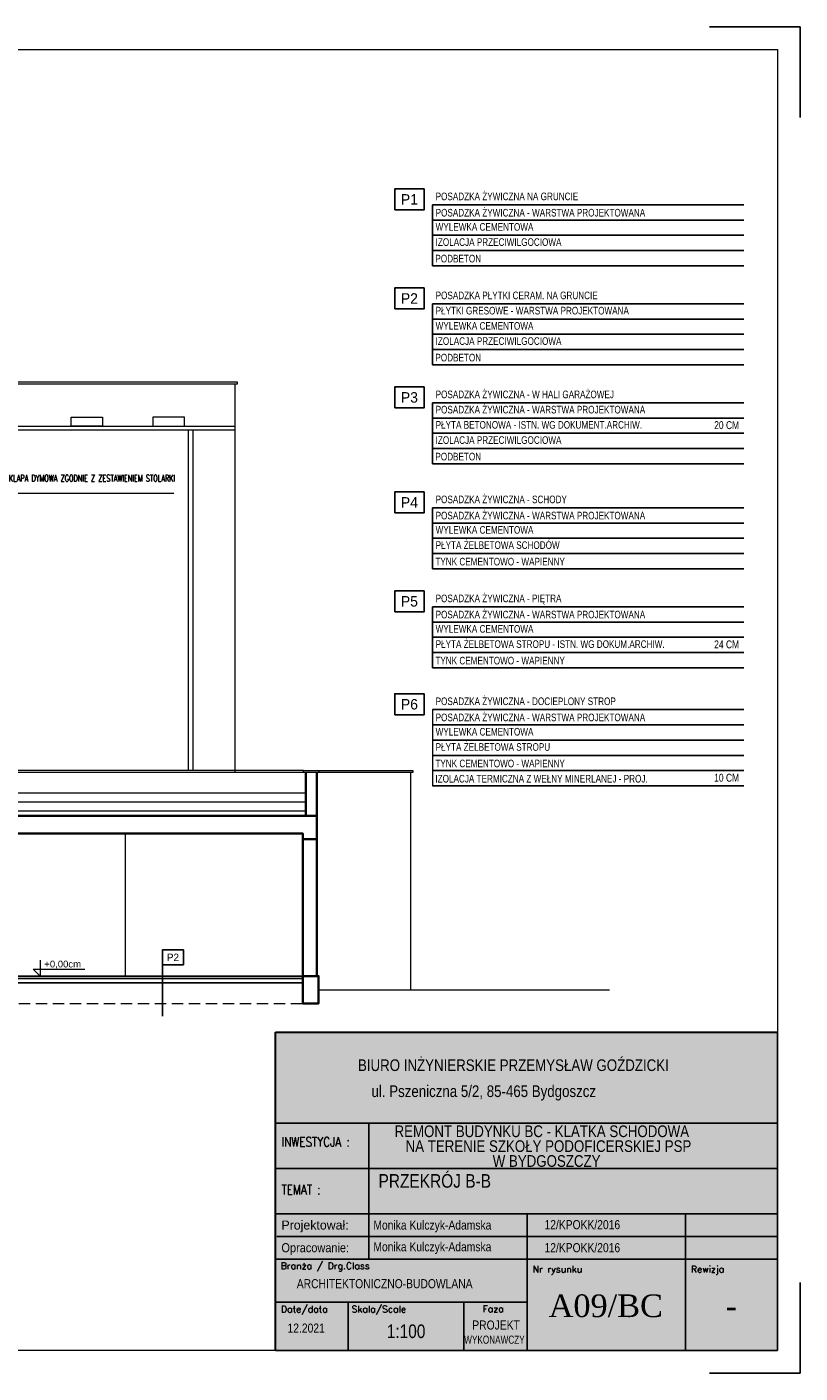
# Model space of a CAD drawing. Header units: millimetres. Extents: x -539 to 9013, y -5271 to -2164.
# Tile 7 of 15: x 1956 to 3661, y -5134 to -2164. Entities that reach past the tile are written whole.
import ezdxf
from ezdxf import colors
from ezdxf.entities.mleader import LeaderData, LeaderLine
from ezdxf.enums import TextEntityAlignment as Align
from ezdxf.math import Vec2, Vec3

# ---------------------------------------------------------------- set-up
doc = ezdxf.new("R2010")
doc.units = ezdxf.units.MM
doc.linetypes.add('DASHED', pattern=[0.75, 0.5, -0.25])
doc.linetypes.add('DASHEDX2', pattern=[1.5, 1, -0.5])
for name, color, linetype, lineweight in [('!MARIUSZ', 220, 'Continuous', 35), ('BA_txc', 1, 'Continuous', 18), ('BA_txs', 2, 'Continuous', 18), ('M_Ramki do druku', 7, 'Continuous', 18), ('M_Ramki rysunków', 2, 'Continuous', 18), ('PG_SCHODY', 2, 'Continuous', 18), ('PG_WIDOKOWE_CIENKIE', 1, 'Continuous', 18), ('PG_ŚCIANY_SŁUPY', 4, 'Continuous', 35), ('Przekrojowa', 60, 'Continuous', 18), ('TABC', 1, 'Continuous', 18), ('TABELKA', 7, 'Continuous', 18)]:
    doc.layers.add(name, color=color, linetype=linetype, lineweight=lineweight)
for name, color, linetype in [('BA_odn', 1, 'Continuous'), ('BS_TXG', 2, 'Continuous'), ('PG_IZOLACJA', 1, 'ZIGZAG')]:
    doc.layers.add(name, color=color, linetype=linetype)
doc.styles.add('$1$BIKTS', font='bikromsw.shx')
doc.styles.add('BIKTG', font='BIKROMSW.SHX')
doc.styles.add('BIKTS', font='bikromsw.shx', dxfattribs={"width": 0.85})
doc.styles.add('MKA_ROMANS', font='romans.shx', dxfattribs={"width": 0.7})
doc.styles.add('ROMANC', font='times.ttf', dxfattribs={"height": 20})
doc.styles.add('ROMANS', font='bikromsw.shx', dxfattribs={"width": 0.8})
doc.styles.add('SIMPLEX', font='SIMPLEX')
doc.styles.get("Standard").update_dxf_attribs({"font": 'arial.ttf'})
doc.linetypes.add('ZIGZAG', pattern='A,0.0001,-0.2,[131,ltypeshp.shx,S=0.2,R=0,X=-0.2,Y=0],-0.4,[131,ltypeshp.shx,S=0.2,R=180,X=0.2,Y=0],-0.2', length=0.8001)

# ---------------------------------------------------------------- blocks, each defined once
blk = doc.blocks.new('Znacznik_narozny')
at = {"layer": 'M_Ramki do druku', "lineweight": -2}
blk.add_lwpolyline([(0, -20), (0, 0), (20, 0)], dxfattribs=at)
blk = doc.blocks.new('A$C38c5ed0e')
at = {"true_color": 0xffffff}
h = blk.add_hatch(color=7, dxfattribs=at)
h.dxf.hatch_style = 1
h.paths.add_polyline_path([(1107.2, 702), (0, 702), (0, 0), (1107.2, 0)])
at = {"layer": 'Przekrojowa', "color": 18, "lineweight": 30, "true_color": 0x000000}
for p, q in [((0, 0), (0, 702)), ((0, 702), (1107.2, 702))]:
    blk.add_line(p, q, dxfattribs=at)
blk = doc.blocks.new('TAB-SP')
at = {"color": 18, "true_color": 0x000000}
for p, q in [((-5536, 0), (-5536, 3510)), ((-5536, 3510), (0, 3510)), ((0, 3510), (0, 0)), ((-4506, 2008), (-4506, 2508)), ((-5536, 2008), (0, 2008)), ((-4506, 1014), (-4506, 2025)), ((-2760, 1508), (-2760, 531)), ((-1014, 1508), (-1014, 1008)), ((-5520, 1258), (0, 1258)), ((0, 1008), (-5536, 1008)), ((-4506, 1008), (-4506, 1014)), ((-1014, 0), (-1014, 1008)), ((-5536, 0), (0, 0))]:
    blk.add_line(p, q, dxfattribs=at)
at = {"color": 18, "linetype": 'Continuous', "true_color": 0x000000}
for p, q in [((0, 2508), (-5536, 2508)), ((0, 1508), (-5536, 1508)), ((-2760, 531), (-5536, 531)), ((-4733, 0), (-4733, 531)), ((-3457, 0), (-3457, 531)), ((-2760, 531), (-2760, 0))]:
    blk.add_line(p, q, dxfattribs=at)
at = {"color": 18, "true_color": 0x000000, "style": 'ROMANS'}
for s, width, p, p2 in [('Projektował: ', 0.750949, (-5470, 1333), (-4691, 1333)), ('Opracowanie: ', 0.711769, (-5470, 1083), (-4691, 1083))]:
    blk.add_text(s, height=100, dxfattribs=dict(at, width=width)).set_placement(p, p2, align=Align.FIT)
at = {"color": 18, "true_color": 0x000000, "style": 'BIKTS', "width": 0.85}
for tag, p, height in [('TEMAT1', (-4383, 1811), 150), ('TEMAT2', (-4383, 1591), 150), ('PROJEKTOWAł1', (-4383, 1336), 100), ('UPR.NR1', (-2569, 1341), 100), ('PROJEKTOWAŁ2', (-4383, 1086), 100), ('UPR.NR2', (-2569, 1091), 100), ('BRANżA', (-4783, 686), 100), ('FAZA', (-3199, 242), 100), ('DATA', (-5403, 196), 100), ('SKALA', (-4363, 136), 150), ('UPR.NR4', (-3378, 73), 100)]:
    blk.add_attdef(tag, p, '', height=height, dxfattribs=at)
at = {"color": 18, "true_color": 0x000000, "style": 'ROMANC'}
for tag, p in [('NR', (-2075, 368)), ('REWIZJA', (-508, 368))]:
    blk.add_attdef(tag, text='', height=250, dxfattribs=at).set_placement(p, align=Align.CENTER)
at = {"layer": 'TABC', "color": 18, "linetype": 'Continuous', "true_color": 0x000000, "style": 'SIMPLEX'}
for s, p in [('Branża / Drg.Class', (-5478, 896)), ('Nr rysunku', (-2700, 859)), ('Rewizja', (-954, 859)), ('Date/data', (-5475, 418)), ('Skala/Scale', (-4696, 418)), ('Faza', (-3252, 421))]:
    blk.add_text(s, height=74.6, dxfattribs=at).set_placement(p)
at = {"layer": 'TABELKA', "color": 18, "true_color": 0x000000}
for s, height, style, width, p in [('BIURO INŻYNIERSKIE PRZEMYSŁAW GOŹDZICKI', 128.93, 'BIKTS', 0.85, (-4626, 3082)), ('ul. Pszeniczna 5/2, 85-465 Bydgoszcz', 128.93, 'BIKTS', 0.85, (-4477, 2795)), ('REMONT BUDYNKU BC - KLATKA SCHODOWA ', 128.93, 'BIKTS', 0.85, (-4223, 2353)), ('INWESTYCJA :', 105.6, 'SIMPLEX', 0.8, (-5470, 2248)), ('NA TERENIE SZKOŁY PODOFICERSKIEJ PSP ', 128.93, 'BIKTS', 0.85, (-4101, 2189)), ('TEMAT :', 105.6, 'SIMPLEX', 0.8, (-5470, 1721))]:
    blk.add_text(s, height=height, dxfattribs=dict(at, style=style, width=width)).set_placement(p)
at = {"layer": 'TABELKA', "color": 18, "true_color": 0x000000, "insert": (-3140, 2154), "char_height": 128.93, "width": 1530.26, "attachment_point": 1, "style": 'BIKTS'}
blk.add_mtext('W BYDGOSZCZY', dxfattribs=at)
blk = doc.blocks.new('OZNWAR')
blk.add_lwpolyline([(-35, 0), (-35, 50), (35, 50), (35, 0)], close=True)
at = {"style": 'BIKTG'}
blk.add_attdef('OZNWAR', text='', height=25, dxfattribs=at).set_placement((0, 25), align=Align.MIDDLE)

msp = doc.modelspace()

# ---------------------------------------------------------------- linework, layer by layer
at = {"layer": '!MARIUSZ', "color": 18, "linetype": 'DASHED', "lineweight": 0, "ltscale": 50, "true_color": 0x000000}
msp.add_lwpolyline([(700, -4318.45), (2599, -4318.45)], dxfattribs=at)
at = {"color": 18, "true_color": 0x000000}
for points in [[(734.5, -4258.45), (2564, -4258.45)], [(1776.5, -4263.45), (2564, -4263.45)], [(1776.5, -4273.45), (2564, -4273.45)]]:
    msp.add_lwpolyline(points, dxfattribs=at)
at = {"layer": 'BA_odn', "color": 18, "true_color": 0x000000}
for p, q in [((2850.41, -2556.58), (3536.78, -2556.58)), ((2850.41, -2556.58), (2850.41, -2690.98)), ((2850.41, -2590.18), (3536.78, -2590.18)), ((2850.41, -2623.78), (3536.78, -2623.78)), ((2850.41, -2657.38), (3536.78, -2657.38)), ((2850.41, -2690.98), (3536.78, -2690.98)), ((2850.41, -2774.98), (3536.78, -2774.98)), ((2850.41, -2774.98), (2850.41, -2909.38)), ((2850.41, -2808.58), (3536.78, -2808.58)), ((2850.41, -2842.18), (3536.78, -2842.18)), ((2850.41, -2875.78), (3536.78, -2875.78)), ((2850.41, -2909.38), (3536.78, -2909.38)), ((2850.41, -2993.39), (3536.78, -2993.39)), ((2850.41, -2993.39), (2850.41, -3127.79)), ((2850.41, -3026.99), (3536.78, -3026.99)), ((2850.41, -3060.59), (3536.78, -3060.59)), ((2850.41, -3094.19), (3536.78, -3094.19)), ((2850.41, -3127.79), (3536.78, -3127.79)), ((2850.41, -3225.1), (3536.78, -3225.1)), ((2850.41, -3225.1), (2850.41, -3359.5)), ((2850.41, -3258.7), (3536.78, -3258.7)), ((2850.41, -3292.3), (3536.78, -3292.3)), ((2850.41, -3325.9), (3536.78, -3325.9)), ((2850.41, -3359.5), (3536.78, -3359.5)), ((2850.41, -3443.51), (3536.78, -3443.51)), ((2850.41, -3443.51), (2850.41, -3577.91)), ((2850.41, -3477.11), (3536.78, -3477.11)), ((2850.41, -3510.71), (3536.78, -3510.71)), ((2850.41, -3544.31), (3536.78, -3544.31)), ((2850.41, -3577.91), (3536.78, -3577.91)), ((2850.41, -3670.47), (3536.78, -3670.47)), ((2850.41, -3704.07), (3536.78, -3704.07)), ((2850.41, -3737.67), (3536.78, -3737.67)), ((2850.41, -3771.27), (3536.78, -3771.27)), ((2850.41, -3804.87), (3536.78, -3804.87)), ((2850.41, -3838.47), (3536.78, -3838.47))]:
    msp.add_line(p, q, dxfattribs=at)
at = {"layer": 'BA_txc', "color": 18, "true_color": 0x000000}
for p, q in [((1985.04, -4258.45), (1969.16, -4242.94)), ((1969.16, -4242.94), (2083.5, -4242.94)), ((1985.04, -4222.83), (1985.04, -4258.45))]:
    msp.add_line(p, q, dxfattribs=at)
at = {"layer": 'BS_TXG', "color": 18, "true_color": 0x000000}
msp.add_line((2254.52, -4223.85), (2254.52, -4346.39), dxfattribs=at)
at = {"layer": 'M_Ramki rysunków', "color": 18, "true_color": 0x000000}
msp.add_lwpolyline([(-238.95, -5084.16), (-238.95, -2214.16), (3611.05, -2214.16), (3611.05, -5084.16)], close=True, dxfattribs=at)
at = {"layer": 'PG_IZOLACJA', "color": 18, "linetype": 'DASHEDX2', "ltscale": 10, "true_color": 0x000000, "const_width": 2}
msp.add_lwpolyline([(1789, -3854.45), (2570.8, -3854.45), (2570.8, -3809.45), (2594.8, -3809.45)], dxfattribs=at)
at = {"layer": 'PG_SCHODY', "color": 18, "true_color": 0x000000}
msp.add_lwpolyline([(2599, -4288.45), (3240.65, -4288.45)], dxfattribs=at)
at = {"layer": 'PG_WIDOKOWE_CIENKIE', "color": 18, "true_color": 0x000000}
for p, q in [((2311.5, -3052.8), (2311.5, -3804.45)), ((2321.5, -3052.8), (2321.5, -3804.45))]:
    msp.add_line(p, q, dxfattribs=at)
for points in [[(1789, -2947.45), (2419, -2947.45), (2419, -2952.45), (1789, -2952.45)], [(2052.91, -3024.99), (2122.47, -3024.99), (2122.47, -3045.3), (2052.91, -3045.3)], [(2303.02, -3024.99), (2233.45, -3024.99), (2233.45, -3045.3), (2303.02, -3045.3)], [(2565.8, -3804.45), (2599.8, -3804.45), (2599.8, -3809.45), (2565.8, -3809.45)], [(2599.8, -3804.45), (2807, -3804.45), (2807, -3809.45), (2599.8, -3809.45)]]:
    msp.add_lwpolyline(points, close=True, dxfattribs=at)
for points in [[(2414, -2952.45), (2414, -3808.45)], [(1787, -3045.3), (2414, -3045.3)], [(1787, -3052.8), (2414, -3052.8)], [(2850.41, -3670.47), (2850.41, -3838.47)], [(2565.8, -3804.45), (1789, -3804.45)], [(2594.8, -3809.45), (1789, -3809.45)], [(2802, -3809.45), (2802, -4288.45)], [(2570.8, -3854.45), (1789, -3854.45)], [(2570.8, -3874.45), (1789, -3874.45)], [(2570.8, -3904.45), (2570.8, -3894.45), (1789, -3894.45)], [(2173, -4258.45), (2173, -3943.45)]]:
    msp.add_lwpolyline(points, dxfattribs=at)
at = {"layer": 'PG_ŚCIANY_SŁUPY', "color": 18, "true_color": 0x000000}
for points in [[(2570.8, -3904.45), (2570.8, -3884.45), (2570.8, -3809.45)], [(2594.8, -3928.45), (2594.8, -3809.45)], [(1325, -3921.96), (1325, -3956.3), (1353, -3956.3), (1353, -3943.45), (1741.5, -3943.45), (1741.5, -3956.3), (1775, -3956.3), (1775, -3943.45), (2564, -3943.45), (2564, -3956.3), (2594.8, -3956.3), (2594.8, -3904.45), (1329, -3904.45)], [(2564, -4258.45), (2564, -4318.45), (2599, -4318.45), (2599, -4258.45), (2564, -4258.45)]]:
    msp.add_lwpolyline(points, dxfattribs=at)
msp.add_lwpolyline([(2564, -3956.3), (2594.8, -3956.3), (2594.8, -4258.45), (2564, -4258.45)], close=True, dxfattribs=at)

# ---------------------------------------------------------------- block references
at = {"color": 18, "true_color": 0x000000}
ref = msp.add_blockref('TAB-SP', (3611.05, -5084.16), dxfattribs=dict(at, xscale=0.1999999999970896, yscale=0.1999999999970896, zscale=0.1999999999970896))
ref.add_attrib('TEMAT1', 'PRZEKRÓJ B-B', (2731.12, -4725.19), dxfattribs={"color": 250, "height": 30, "style": 'BIKTS', "width": 0.85})
ref.add_attrib('PROJEKTOWAł1', 'Monika Kulczyk-Adamska', (2719.84, -4865.47), dxfattribs={"color": 250, "height": 20, "style": 'BIKTS', "width": 0.85})
ref.add_attrib('UPR.NR1', '12/KPOKK/2016', (3097.32, -4867.49), dxfattribs={"color": 250, "height": 20, "style": 'BIKTS', "width": 0.85})
ref.add_attrib('PROJEKTOWAł2', 'Monika Kulczyk-Adamska', (2719.84, -4817.62), dxfattribs={"color": 250, "height": 20, "style": 'BIKTS', "width": 0.85})
ref.add_attrib('UPR.NR2', '12/KPOKK/2016', (3097.32, -4816.68), dxfattribs={"color": 250, "height": 20, "style": 'BIKTS', "width": 0.85})
ref.add_attrib('UPR.NR4', 'WYKONAWCZY', (2920.2, -5069.48), dxfattribs={"color": 250, "height": 18, "style": 'BIKTS', "width": 0.75})
ref.add_attrib('BRANżA', 'ARCHITEKTONICZNO-BUDOWLANA', (2550.83, -4946.9), dxfattribs={"color": 250, "height": 20, "style": 'BIKTS', "width": 0.85})
ref.add_attrib('DATA', '12.2021', (2530.41, -5044.9), dxfattribs={"color": 250, "height": 20, "style": 'BIKTS', "width": 0.85})
ref.add_attrib('SKALA', '1:100', (2749.23, -5056.9), dxfattribs={"color": 250, "height": 30, "style": 'BIKTS', "width": 0.85})
ref.add_attrib('FAZA', 'PROJEKT ', (2938.01, -5038.09), dxfattribs={"color": 250, "height": 20, "style": 'BIKTS', "width": 0.85})
ref.add_attrib('NR', 'A09/BC', dxfattribs={"color": 250, "height": 50, "style": 'ROMANC'}).set_placement((3232.45, -5010.62), align=Align.CENTER)
ref.add_attrib('REWIZJA', '-', dxfattribs={"color": 250, "height": 50, "style": 'ROMANC'}).set_placement((3509.35, -5010.62), align=Align.CENTER)
at = {"layer": 'BS_TXG', "color": 18, "true_color": 0x000000, "rotation": 359.999998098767}
for p, xscale, yscale, zscale, values in [((2799.25, -2567.78), 0.9240000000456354, 0.9240000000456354, 0.9240000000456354, {'OZNWAR': 'P1'}), ((2799.25, -2786.18), 0.9240000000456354, 0.9240000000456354, 0.9240000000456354, {'OZNWAR': 'P2'}), ((2799.25, -3004.59), 0.9240000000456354, 0.9240000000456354, 0.9240000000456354, {'OZNWAR': 'P3'}), ((2799.25, -3236.3), 0.9240000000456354, 0.9240000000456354, 0.9240000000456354, {'OZNWAR': 'P4'}), ((2799.25, -3454.71), 0.9240000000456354, 0.9240000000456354, 0.9240000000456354, {'OZNWAR': 'P5'}), ((2799.25, -3681.67), 0.9240000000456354, 0.9240000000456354, 0.9240000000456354, {'OZNWAR': 'P6'}), ((2277.62, -4233.38), 0.6600000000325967, 0.6600000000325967, 0.6600000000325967, {'OZNWAR': 'P2'})]:
    msp.add_blockref('OZNWAR', p, dxfattribs=dict(at, xscale=xscale, yscale=yscale, zscale=zscale)).add_auto_attribs(values)
at = {"layer": 'M_Ramki do druku', "color": 18, "lineweight": -2, "true_color": 0x000000, "xscale": -10, "yscale": 10, "zscale": 10}
msp.add_blockref('Znacznik_narozny', (3661.05, -2164.16), dxfattribs=at)
at = {"layer": 'M_Ramki do druku', "color": 18, "lineweight": -2, "true_color": 0x000000, "xscale": 10, "yscale": 10, "zscale": 10, "rotation": 180}
msp.add_blockref('Znacznik_narozny', (3661.05, -5134.16), dxfattribs=at)
at = {"layer": 'PG_WIDOKOWE_CIENKIE', "color": 18, "lineweight": 30, "true_color": 0x000000}
msp.add_blockref('A$C38c5ed0e', (2503.83, -5084.16), dxfattribs=at)

# ---------------------------------------------------------------- texts
at = {"layer": 'BA_txc', "color": 18, "true_color": 0x000000, "insert": (1993.95, -4224.26), "char_height": 15, "attachment_point": 1}
msp.add_mtext_dynamic_manual_height_columns('+0,00cm', width=650.6795, gutter_width=50, heights=[0], dxfattribs=at)
at = {"layer": 'BA_txs', "color": 18, "true_color": 0x000000, "style": 'BIKTS', "width": 0.8}
for s, p in [('POSADZKA ŻYWICZNA NA GRUNCIE', (2857.13, -2546.5)), ('POSADZKA ŻYWICZNA - WARSTWA PROJEKTOWANA', (2857.13, -2582.46)), ('WYLEWKA CEMENTOWA', (2857.13, -2613.7)), ('IZOLACJA PRZECIWILGOCIOWA', (2857.13, -2647.3)), ('PODBETON', (2856.61, -2683.72)), ('POSADZKA PŁYTKI CERAM. NA GRUNCIE', (2857.13, -2764.9)), ('PŁYTKI GRESOWE - WARSTWA PROJEKTOWANA', (2857.13, -2798.5)), ('WYLEWKA CEMENTOWA', (2857.13, -2832.1)), ('IZOLACJA PRZECIWILGOCIOWA', (2857.13, -2865.7)), ('PODBETON', (2856.61, -2902.12)), ('POSADZKA ŻYWICZNA - W HALI GARAŻOWEJ', (2857.13, -2983.31)), ('POSADZKA ŻYWICZNA - WARSTWA PROJEKTOWANA', (2857.13, -3016.91)), ('PŁYTA BETONOWA - ISTN. WG DOKUMENT.ARCHIW.', (2857.13, -3050.51)), ('IZOLACJA PRZECIWILGOCIOWA', (2857.13, -3084.11)), ('PODBETON', (2856.61, -3120.52)), ('POSADZKA ŻYWICZNA - SCHODY', (2857.13, -3215.02)), ('POSADZKA ŻYWICZNA - WARSTWA PROJEKTOWANA', (2857.13, -3250.62)), ('WYLEWKA CEMENTOWA', (2857.13, -3282.22)), ('PŁYTA ŻELBETOWA SCHODÓW', (2857.13, -3315.82)), ('TYNK CEMENTOWO - WAPIENNY', (2856.61, -3352.24)), ('POSADZKA ŻYWICZNA - PIĘTRA', (2857.13, -3433.43)), ('POSADZKA ŻYWICZNA - WARSTWA PROJEKTOWANA', (2857.13, -3469.02)), ('WYLEWKA CEMENTOWA', (2857.13, -3500.63)), ('PŁYTA ŻELBETOWA STROPU - ISTN. WG DOKUM.ARCHIW.', (2857.13, -3534.23)), ('TYNK CEMENTOWO - WAPIENNY', (2856.61, -3570.64)), ('POSADZKA ŻYWICZNA - DOCIEPLONY STROP', (2857.13, -3660.39)), ('POSADZKA ŻYWICZNA - WARSTWA PROJEKTOWANA', (2857.13, -3695.99)), ('WYLEWKA CEMENTOWA', (2857.13, -3727.59)), ('PŁYTA ŻELBETOWA STROPU', (2857.13, -3761.19)), ('TYNK CEMENTOWO - WAPIENNY', (2856.61, -3797.61)), ('IZOLACJA TERMICZNA Z WEŁNY MINERLANEJ - PROJ.', (2856.61, -3831.21))]:
    msp.add_text(s, height=16.8, dxfattribs=at).set_placement(p)
at = {"layer": 'BA_txs', "color": 18, "true_color": 0x000000, "style": '$1$BIKTS', "width": 0.8}
for s, p in [('20 CM', (3526.68, -3051.48)), ('24 CM', (3526.68, -3535.2)), ('10 CM', (3526.68, -3829.37))]:
    msp.add_text(s, height=17.5, dxfattribs=at).set_placement(p, align=Align.RIGHT)

# ---------------------------------------------------------------- leaders
at = {"layer": 'BA_txs', "color": 18, "true_color": 0x000000}
ml = msp.add_multileader_mtext('Standard', dxfattribs=at)
ml.set_content('KLAPA DYMOWA ZGODNIE Z ZESTAWIENIEM STOLARKI', color=(0, 0, 0), style='MKA_ROMANS')
ml.set_leader_properties(color=256, linetype='ByLayer', lineweight=-1)
ml.build(insert=Vec2(0, 0))
ml.multileader.update_dxf_attribs({"text_left_attachment_type": 5, "text_right_attachment_type": 5, "dogleg_length": 20, "arrow_head_size": 10})
ctx = ml.context
ctx.base_point, ctx.char_height, ctx.arrow_head_size, ctx.landing_gap_size, ctx.plane_origin = Vec3(1914.98, -3192.87), 15, 10, 0.6, Vec3(1953.75, -2680.56)
ctx.left_attachment, ctx.right_attachment = 5, 5
notes = []
notes.append((ctx, [(0, (1, 1, 0), (1896.76, -3192.87), (1, 0), 18.22, [(0, [(1775.51, -3038.18)], 0, [])])]))
ctx.mtext.insert, ctx.mtext.rotation, ctx.mtext.width, ctx.mtext.line_spacing_factor, ctx.mtext.flow_direction = Vec3(1915.58, -3152.37), 6.2831853, 375.0388, 0.9, 5
for ctx, leaders in notes:
    for number, flags, end, landing, length, lines in leaders:
        leader = LeaderData()
        leader.index, (leader.has_last_leader_line, leader.has_dogleg_vector, leader.attachment_direction) = number, flags
        leader.last_leader_point, leader.dogleg_vector, leader.dogleg_length = Vec3(end), Vec3(landing), length
        for number, points, colour, breaks in lines:
            line = LeaderLine()
            line.index, line.vertices, line.color, line.breaks = number, Vec3.list(points), colors.encode_raw_color(colour), breaks
            leader.lines.append(line)
        ctx.leaders.append(leader)

doc.saveas('drawing.dxf')
